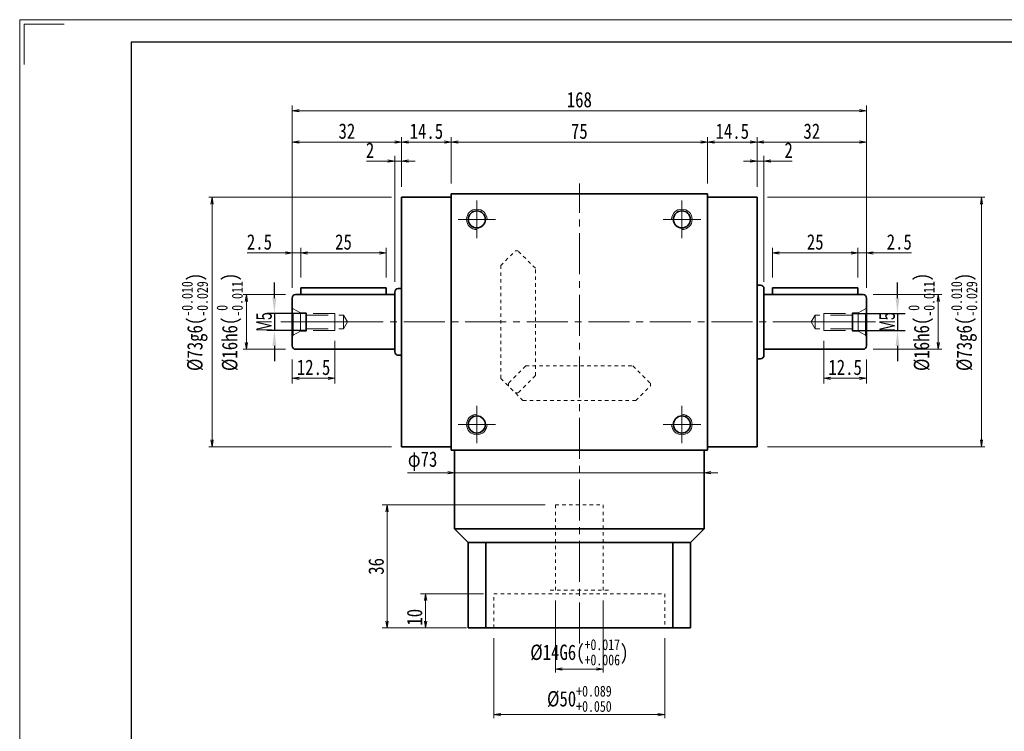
# Model space of a CAD drawing. Header units: millimetres. Extents: x -3 to 564, y 0 to 388.
# Tile 2 of 4: x 0 to 288, y 180 to 388. Entities that reach past the tile are written whole.
import ezdxf

# ---------------------------------------------------------------- set-up
doc = ezdxf.new("R2010")
doc.units = ezdxf.units.MM
for name, pattern in [('HIDDEN', [9.525, 6.35, -3.175]), ('点画线', [18, 12, -2, 2, -2]), ('虚线', [2, 1, -1])]:
    doc.linetypes.add(name, pattern=pattern)
for name, color, linetype, lineweight in [('中心线层', 1, '点画线', 18), ('图框_外框线', 7, 'Continuous', 18), ('尺寸线层', 3, 'Continuous', 18), ('粗实线层', 7, 'Continuous', 35), ('虚线层_1', 6, '虚线', 18)]:
    doc.layers.add(name, color=color, linetype=linetype, lineweight=lineweight)
doc.styles.add('宋体', font='txt', dxfattribs={"width": 0.8})
doc.styles.add('标准', font='txt', dxfattribs={"width": 0.667})
doc.dimstyles.new('a4-1-1.5', dxfattribs={"dimtxt": 4.5, "dimasz": 4.5, "dimexe": 2.25, "dimexo": 0, "dimgap": 0.75, "dimtad": 1, "dimdec": 3, "dimdsep": 46, "dimtxsty": '标准', "dimblk": '_CAXARROW', "dimcen": 0, "dimdle": 6, "dimazin": 2, "dimtfac": 0.707107, "dimtdec": 3, "dimtix": 1, "dimtmove": 2, "dimatfit": 3, "dimfxl": 0, "dimfrac": 2, "dimtolj": 1, "dimtzin": 0, "dimarcsym": 0})
doc.dimstyles.new('A水平标注$0', dxfattribs={"dimtxt": 3.5, "dimasz": 2, "dimexe": 1.5, "dimexo": 3, "dimgap": 1.1, "dimtad": 1, "dimtoh": 1, "dimdec": 4, "dimdsep": 46, "dimtxsty": '宋体', "dimblk": 'OPEN', "dimcen": 3, "dimclrd": 3, "dimclre": 3, "dimclrt": 6, "dimadec": 0, "dimazin": 0, "dimtm": 1e-09, "dimtfac": 1, "dimtdec": 4, "dimtix": 1, "dimtmove": 0, "dimatfit": 3, "dimldrblk": 'OPEN', "dimfxl": 0, "dimlwd": 13, "dimlwe": 13, "dimarcsym": 0})
doc.dimstyles.new('D直径标注φ25', dxfattribs={"dimtxt": 3.5, "dimasz": 2, "dimexe": 1, "dimexo": 3, "dimtad": 1, "dimtoh": 1, "dimdec": 1, "dimdsep": 46, "dimtxsty": '宋体', "dimblk": 'OPEN', "dimcen": 3, "dimclrd": 3, "dimclre": 3, "dimclrt": 130, "dimadec": 0, "dimazin": 0, "dimtm": 1e-09, "dimtfac": 1, "dimtdec": 1, "dimtmove": 0, "dimatfit": 0, "dimldrblk": 'OPEN', "dimfxl": 0, "dimlwd": 13, "dimlwe": 13, "dimarcsym": 0})

# ---------------------------------------------------------------- blocks, each defined once
blk = doc.blocks.new('_Open')
at = {"color": 0, "linetype": 'ByBlock', "lineweight": -2}
for p, q in [((-1, 0.17), (0, 0)), ((-1, -0.17), (0, 0)), ((0, 0), (-1, 0))]:
    blk.add_line(p, q, dxfattribs=at)
blk = doc.blocks.new('*D8')
at = {"layer": 'Defpoints', "color": 0}
for p in [(201.23, 352.05), (126.23, 336.96), (201.23, 336.96)]:
    blk.add_point(p, dxfattribs=at)
at = {"layer": '尺寸线层', "color": 3, "lineweight": 13}
for p, q in [((126.23, 339.96), (126.23, 353.55)), ((128.23, 352.05), (199.23, 352.05)), ((201.23, 339.96), (201.23, 353.55))]:
    blk.add_line(p, q, dxfattribs=at)
at = {"layer": '尺寸线层', "color": 3, "lineweight": 13, "xscale": 2, "yscale": 2, "zscale": 2, "rotation": 180}
blk.add_blockref('_Open', (126.23, 352.05), dxfattribs=at)
at = {"layer": '尺寸线层', "color": 3, "lineweight": 13, "xscale": 2, "yscale": 2, "zscale": 2}
blk.add_blockref('_Open', (201.23, 352.05), dxfattribs=at)
at = {"layer": '尺寸线层', "color": 6, "insert": (163.73, 355.23), "char_height": 4.5, "attachment_point": 5, "style": '宋体'}
blk.add_mtext('75', dxfattribs=at)
blk = doc.blocks.new('*D9')
at = {"layer": 'Defpoints', "color": 0}
for p in [(111.73, 352.05), (111.73, 335.96), (126.23, 336.96)]:
    blk.add_point(p, dxfattribs=at)
at = {"layer": '尺寸线层', "color": 3, "lineweight": 13}
for p, q in [((111.73, 338.96), (111.73, 353.55)), ((124.23, 352.05), (113.73, 352.05)), ((126.23, 339.96), (126.23, 353.55))]:
    blk.add_line(p, q, dxfattribs=at)
at = {"layer": '尺寸线层', "color": 3, "lineweight": 13, "xscale": 2, "yscale": 2, "zscale": 2, "rotation": 180}
blk.add_blockref('_Open', (111.73, 352.05), dxfattribs=at)
at = {"layer": '尺寸线层', "color": 3, "lineweight": 13, "xscale": 2, "yscale": 2, "zscale": 2}
blk.add_blockref('_Open', (126.23, 352.05), dxfattribs=at)
at = {"layer": '尺寸线层', "color": 6, "insert": (118.98, 355.24), "char_height": 4.5, "attachment_point": 5, "style": '宋体'}
blk.add_mtext('14.5', dxfattribs=at)
blk = doc.blocks.new('*D10')
at = {"layer": 'Defpoints', "color": 0}
for p in [(109.73, 346.52), (111.73, 335.96), (109.73, 308.21)]:
    blk.add_point(p, dxfattribs=at)
at = {"layer": '尺寸线层', "color": 3, "lineweight": 13}
for p, q in [((101.5, 346.52), (104.5, 346.52)), ((104.5, 346.52), (107.73, 346.52)), ((109.73, 311.21), (109.73, 348.02)), ((111.73, 346.52), (109.73, 346.52)), ((111.73, 338.96), (111.73, 348.02)), ((113.73, 346.52), (115.73, 346.52))]:
    blk.add_line(p, q, dxfattribs=at)
at = {"layer": '尺寸线层', "color": 3, "lineweight": 13, "xscale": 2, "yscale": 2, "zscale": 2}
blk.add_blockref('_Open', (109.73, 346.52), dxfattribs=at)
at = {"layer": '尺寸线层', "color": 3, "lineweight": 13, "xscale": 2, "yscale": 2, "zscale": 2, "rotation": 180}
blk.add_blockref('_Open', (111.73, 346.52), dxfattribs=at)
at = {"layer": '尺寸线层', "color": 6, "insert": (102.5, 349.7), "char_height": 4.5, "attachment_point": 5, "style": '宋体'}
blk.add_mtext('2', dxfattribs=at)
blk = doc.blocks.new('*D11')
at = {"layer": 'Defpoints', "color": 0}
for p in [(217.73, 346.52), (215.73, 335.96), (217.73, 308.21)]:
    blk.add_point(p, dxfattribs=at)
at = {"layer": '尺寸线层', "color": 3, "lineweight": 13}
for p, q in [((213.73, 346.52), (211.73, 346.52)), ((215.73, 338.96), (215.73, 348.02)), ((215.73, 346.52), (217.73, 346.52)), ((217.73, 311.21), (217.73, 348.02)), ((222.96, 346.52), (219.73, 346.52)), ((225.96, 346.52), (222.96, 346.52))]:
    blk.add_line(p, q, dxfattribs=at)
at = {"layer": '尺寸线层', "color": 3, "lineweight": 13, "xscale": 2, "yscale": 2, "zscale": 2}
blk.add_blockref('_Open', (215.73, 346.52), dxfattribs=at)
at = {"layer": '尺寸线层', "color": 3, "lineweight": 13, "xscale": 2, "yscale": 2, "zscale": 2, "rotation": 180}
blk.add_blockref('_Open', (217.73, 346.52), dxfattribs=at)
at = {"layer": '尺寸线层', "color": 6, "insert": (224.96, 349.7), "char_height": 4.5, "attachment_point": 5, "style": '宋体'}
blk.add_mtext('2', dxfattribs=at)
blk = doc.blocks.new('*D12')
at = {"layer": 'Defpoints', "color": 0}
for p in [(215.73, 352.05), (201.23, 336.96), (215.73, 335.96)]:
    blk.add_point(p, dxfattribs=at)
at = {"layer": '尺寸线层', "color": 3, "lineweight": 13}
for p, q in [((201.23, 339.96), (201.23, 353.55)), ((203.23, 352.05), (213.73, 352.05)), ((215.73, 338.96), (215.73, 353.55))]:
    blk.add_line(p, q, dxfattribs=at)
at = {"layer": '尺寸线层', "color": 3, "lineweight": 13, "xscale": 2, "yscale": 2, "zscale": 2, "rotation": 180}
blk.add_blockref('_Open', (201.23, 352.05), dxfattribs=at)
at = {"layer": '尺寸线层', "color": 3, "lineweight": 13, "xscale": 2, "yscale": 2, "zscale": 2}
blk.add_blockref('_Open', (215.73, 352.05), dxfattribs=at)
at = {"layer": '尺寸线层', "color": 6, "insert": (208.48, 355.24), "char_height": 4.5, "attachment_point": 5, "style": '宋体'}
blk.add_mtext('14.5', dxfattribs=at)
blk = doc.blocks.new('*D23')
at = {"layer": 'Defpoints', "color": 0}
for p in [(79.73, 361.25), (79.73, 306.46), (247.73, 306.46)]:
    blk.add_point(p, dxfattribs=at)
at = {"layer": '尺寸线层', "color": 3, "lineweight": 13}
for p, q in [((79.73, 309.46), (79.73, 362.75)), ((245.73, 361.25), (81.73, 361.25)), ((247.73, 309.46), (247.73, 362.75))]:
    blk.add_line(p, q, dxfattribs=at)
at = {"layer": '尺寸线层', "color": 3, "lineweight": 13, "xscale": 2, "yscale": 2, "zscale": 2, "rotation": 180}
blk.add_blockref('_Open', (79.73, 361.25), dxfattribs=at)
at = {"layer": '尺寸线层', "color": 3, "lineweight": 13, "xscale": 2, "yscale": 2, "zscale": 2}
blk.add_blockref('_Open', (247.73, 361.25), dxfattribs=at)
at = {"layer": '尺寸线层', "color": 6, "insert": (163.73, 364.45), "char_height": 4.5, "attachment_point": 5, "style": '宋体'}
blk.add_mtext('168', dxfattribs=at)
blk = doc.blocks.new('*D24')
at = {"layer": 'Defpoints', "color": 0}
for p in [(79.73, 352.05), (111.73, 335.96), (79.73, 306.46)]:
    blk.add_point(p, dxfattribs=at)
at = {"layer": '尺寸线层', "color": 3, "lineweight": 13}
for p, q in [((79.73, 309.46), (79.73, 353.55)), ((109.73, 352.05), (81.73, 352.05)), ((111.73, 338.96), (111.73, 353.55))]:
    blk.add_line(p, q, dxfattribs=at)
at = {"layer": '尺寸线层', "color": 3, "lineweight": 13, "xscale": 2, "yscale": 2, "zscale": 2, "rotation": 180}
blk.add_blockref('_Open', (79.73, 352.05), dxfattribs=at)
at = {"layer": '尺寸线层', "color": 3, "lineweight": 13, "xscale": 2, "yscale": 2, "zscale": 2}
blk.add_blockref('_Open', (111.73, 352.05), dxfattribs=at)
at = {"layer": '尺寸线层', "color": 6, "insert": (95.73, 355.25), "char_height": 4.5, "attachment_point": 5, "style": '宋体'}
blk.add_mtext('32', dxfattribs=at)
blk = doc.blocks.new('*D25')
at = {"layer": 'Defpoints', "color": 0}
for p in [(247.73, 352.05), (215.73, 335.96), (247.73, 306.46)]:
    blk.add_point(p, dxfattribs=at)
at = {"layer": '尺寸线层', "color": 3, "lineweight": 13}
for p, q in [((215.73, 338.96), (215.73, 353.55)), ((217.73, 352.05), (245.73, 352.05)), ((247.73, 309.46), (247.73, 353.55))]:
    blk.add_line(p, q, dxfattribs=at)
at = {"layer": '尺寸线层', "color": 3, "lineweight": 13, "xscale": 2, "yscale": 2, "zscale": 2, "rotation": 180}
blk.add_blockref('_Open', (215.73, 352.05), dxfattribs=at)
at = {"layer": '尺寸线层', "color": 3, "lineweight": 13, "xscale": 2, "yscale": 2, "zscale": 2}
blk.add_blockref('_Open', (247.73, 352.05), dxfattribs=at)
at = {"layer": '尺寸线层', "color": 6, "insert": (231.73, 355.25), "char_height": 4.5, "attachment_point": 5, "style": '宋体'}
blk.add_mtext('32', dxfattribs=at)
blk = doc.blocks.new('23343f_3')
at = {"layer": '中心线层', "linetype": '点画线', "lineweight": 18}
blk.add_line((17.47, 0), (-1.33, 0), dxfattribs=at)
at = {"layer": '粗实线层', "color": 6, "linetype": 'HIDDEN', "lineweight": 18}
for p, q in [((0, -4.4), (0, 4.4)), ((0, 4.4), (0.32, 3.85)), ((2.4, 2.65), (0.32, 3.85)), ((0.32, -3.85), (0.32, 3.85)), ((4, 2.65), (2.4, 2.65)), ((2.4, -2.65), (2.4, 2.65)), ((4.15, 2.5), (4, 2.65)), ((4, -2.65), (4, 2.65)), ((12.5, 2.5), (4.15, 2.5)), ((4.15, -2.5), (4.15, 2.5)), ((4.15, 2), (15, 2)), ((12.5, -2.5), (12.5, 2.5)), ((15, 2), (16.15, 0)), ((15, 2), (15, -2)), ((2.4, -2.65), (0.32, -3.85)), ((4, -2.65), (2.4, -2.65)), ((4.15, -2.5), (4, -2.65)), ((4.15, -2), (15, -2)), ((12.5, -2.5), (4.15, -2.5)), ((15, -2), (16.15, 0)), ((0, -4.4), (0.32, -3.85))]:
    blk.add_line(p, q, dxfattribs=at)
blk = doc.blocks.new('_CAXARROW')
blk.add_hatch(color=0).paths.add_polyline_path([(0, 0), (-1, 0.125), (-1, -0.125)], flags=0)
blk = doc.blocks.new('*D26')
at = {"layer": 'Defpoints', "color": 0}
for p in [(243.58, 301.96), (243.58, 296.96), (256.8, 296.96)]:
    blk.add_point(p, dxfattribs=at)
at = {"layer": '尺寸线层', "color": 0, "lineweight": -2}
for p, q in [((256.8, 306.46), (256.8, 310.96)), ((243.58, 301.96), (259.05, 301.96)), ((256.8, 301.96), (256.8, 296.96)), ((243.58, 296.96), (259.05, 296.96)), ((256.8, 292.46), (256.8, 287.96))]:
    blk.add_line(p, q, dxfattribs=at)
at = {"layer": '尺寸线层', "color": 0, "lineweight": -2, "xscale": 4.5, "yscale": 4.5, "zscale": 4.5}
for p, rotation in [((256.8, 301.96), 270), ((256.8, 296.96), 90)]:
    blk.add_blockref('_CAXARROW', p, dxfattribs=dict(at, rotation=rotation))
at = {"layer": '尺寸线层', "color": 0, "insert": (253.82, 299.46), "char_height": 4.5, "attachment_point": 5, "rotation": 90, "style": '标准'}
blk.add_mtext('\\A1;M5', dxfattribs=at)
blk = doc.blocks.new('*D27')
at = {"layer": 'Defpoints', "color": 0}
for p in [(247.73, 319.65), (245.23, 309.46), (247.73, 306.46)]:
    blk.add_point(p, dxfattribs=at)
at = {"layer": '尺寸线层', "color": 3, "lineweight": 13}
for p, q in [((245.23, 312.46), (245.23, 321.15)), ((247.73, 309.46), (247.73, 321.15)), ((243.23, 319.65), (241.23, 319.65)), ((245.23, 319.65), (247.73, 319.65)), ((252.75, 319.65), (249.73, 319.65)), ((260.89, 319.65), (252.75, 319.65))]:
    blk.add_line(p, q, dxfattribs=at)
at = {"layer": '尺寸线层', "color": 3, "lineweight": 13, "xscale": 2, "yscale": 2, "zscale": 2}
blk.add_blockref('_Open', (245.23, 319.65), dxfattribs=at)
at = {"layer": '尺寸线层', "color": 3, "lineweight": 13, "xscale": 2, "yscale": 2, "zscale": 2, "rotation": 180}
blk.add_blockref('_Open', (247.73, 319.65), dxfattribs=at)
at = {"layer": '尺寸线层', "color": 6, "insert": (257.32, 322.83), "char_height": 4.5, "attachment_point": 5, "style": '宋体'}
blk.add_mtext('2.5', dxfattribs=at)
blk = doc.blocks.new('*D28')
at = {"layer": 'Defpoints', "color": 0}
for p in [(220.23, 319.65), (220.23, 309.46), (245.23, 309.46)]:
    blk.add_point(p, dxfattribs=at)
at = {"layer": '尺寸线层', "color": 3, "lineweight": 13}
for p, q in [((220.23, 312.46), (220.23, 321.15)), ((245.23, 312.46), (245.23, 321.15)), ((243.23, 319.65), (222.23, 319.65))]:
    blk.add_line(p, q, dxfattribs=at)
at = {"layer": '尺寸线层', "color": 3, "lineweight": 13, "xscale": 2, "yscale": 2, "zscale": 2, "rotation": 180}
blk.add_blockref('_Open', (220.23, 319.65), dxfattribs=at)
at = {"layer": '尺寸线层', "color": 3, "lineweight": 13, "xscale": 2, "yscale": 2, "zscale": 2}
blk.add_blockref('_Open', (245.23, 319.65), dxfattribs=at)
at = {"layer": '尺寸线层', "color": 6, "insert": (232.73, 322.83), "char_height": 4.5, "attachment_point": 5, "style": '宋体'}
blk.add_mtext('25', dxfattribs=at)
blk = doc.blocks.new('*D29')
at = {"layer": 'Defpoints', "color": 0}
for p in [(235.23, 296.96), (247.73, 291.46), (235.23, 282.97)]:
    blk.add_point(p, dxfattribs=at)
at = {"layer": '尺寸线层', "color": 3, "lineweight": 13}
for p, q in [((235.23, 293.96), (235.23, 281.47)), ((247.73, 288.46), (247.73, 281.47)), ((245.73, 282.97), (237.23, 282.97))]:
    blk.add_line(p, q, dxfattribs=at)
at = {"layer": '尺寸线层', "color": 3, "lineweight": 13, "xscale": 2, "yscale": 2, "zscale": 2, "rotation": 180}
blk.add_blockref('_Open', (235.23, 282.97), dxfattribs=at)
at = {"layer": '尺寸线层', "color": 3, "lineweight": 13, "xscale": 2, "yscale": 2, "zscale": 2}
blk.add_blockref('_Open', (247.73, 282.97), dxfattribs=at)
at = {"layer": '尺寸线层', "color": 6, "insert": (241.48, 286.16), "char_height": 4.5, "attachment_point": 5, "style": '宋体'}
blk.add_mtext('12.5', dxfattribs=at)
blk = doc.blocks.new('*D30')
at = {"layer": 'Defpoints', "color": 0}
for p in [(246.73, 307.46), (246.73, 291.46), (268.74, 291.46)]:
    blk.add_point(p, dxfattribs=at)
at = {"layer": '尺寸线层', "color": 3, "lineweight": 13}
for p, q in [((249.73, 307.46), (269.74, 307.46)), ((268.74, 305.46), (268.74, 293.46)), ((249.73, 291.46), (269.74, 291.46))]:
    blk.add_line(p, q, dxfattribs=at)
at = {"layer": '尺寸线层', "color": 3, "lineweight": 13, "xscale": 2, "yscale": 2, "zscale": 2}
for p, rotation in [((268.74, 307.46), 90), ((268.74, 291.46), 270)]:
    blk.add_blockref('_Open', p, dxfattribs=dict(at, rotation=rotation))
at = {"layer": '尺寸线层', "color": 130, "insert": (263.82, 299.46), "char_height": 4.5, "attachment_point": 5, "rotation": 90, "style": '宋体'}
blk.add_mtext('{\\A1;\\A1;%%C16h6({\\H0.707107x;\\S 0^ -0.011;})}', dxfattribs=at)
blk = doc.blocks.new('*D31')
at = {"layer": 'Defpoints', "color": 0}
for p in [(215.73, 335.96), (215.73, 262.96), (281.38, 262.96)]:
    blk.add_point(p, dxfattribs=at)
at = {"layer": '尺寸线层', "color": 3, "lineweight": 13}
for p, q in [((218.73, 335.96), (282.38, 335.96)), ((281.38, 333.96), (281.38, 264.96)), ((218.73, 262.96), (282.38, 262.96))]:
    blk.add_line(p, q, dxfattribs=at)
at = {"layer": '尺寸线层', "color": 3, "lineweight": 13, "xscale": 2, "yscale": 2, "zscale": 2}
for p, rotation in [((281.38, 335.96), 90), ((281.38, 262.96), 270)]:
    blk.add_blockref('_Open', p, dxfattribs=dict(at, rotation=rotation))
at = {"layer": '尺寸线层', "color": 130, "insert": (276.31, 299.46), "char_height": 4.5, "attachment_point": 5, "rotation": 90, "style": '宋体'}
blk.add_mtext('{\\A1;\\A1;%%C73g6({\\H0.707107x;\\S-0.010^ -0.029;})}', dxfattribs=at)
blk = doc.blocks.new('*D32')
at = {"layer": 'Defpoints', "color": 0}
for p in [(80.73, 307.46), (66.34, 291.46), (80.73, 291.46)]:
    blk.add_point(p, dxfattribs=at)
at = {"layer": '尺寸线层', "color": 3, "lineweight": 13}
for p, q in [((77.73, 307.46), (65.34, 307.46)), ((66.34, 305.46), (66.34, 293.46)), ((77.73, 291.46), (65.34, 291.46))]:
    blk.add_line(p, q, dxfattribs=at)
at = {"layer": '尺寸线层', "color": 3, "lineweight": 13, "xscale": 2, "yscale": 2, "zscale": 2}
for p, rotation in [((66.34, 307.46), 90), ((66.34, 291.46), 270)]:
    blk.add_blockref('_Open', p, dxfattribs=dict(at, rotation=rotation))
at = {"layer": '尺寸线层', "color": 130, "insert": (61.42, 299.46), "char_height": 4.5, "attachment_point": 5, "rotation": 90, "style": '宋体'}
blk.add_mtext('{\\A1;\\A1;%%C16h6({\\H0.707107x;\\S 0^ -0.011;})}', dxfattribs=at)
blk = doc.blocks.new('*D33')
at = {"layer": 'Defpoints', "color": 0}
for p in [(83.88, 301.96), (74.51, 296.96), (83.88, 296.96)]:
    blk.add_point(p, dxfattribs=at)
at = {"layer": '尺寸线层', "color": 0, "lineweight": -2}
for p, q in [((74.51, 306.46), (74.51, 310.96)), ((83.88, 301.96), (72.26, 301.96)), ((74.51, 301.96), (74.51, 296.96)), ((83.88, 296.96), (72.26, 296.96)), ((74.51, 292.46), (74.51, 287.96))]:
    blk.add_line(p, q, dxfattribs=at)
at = {"layer": '尺寸线层', "color": 0, "lineweight": -2, "xscale": 4.5, "yscale": 4.5, "zscale": 4.5}
for p, rotation in [((74.51, 301.96), 270), ((74.51, 296.96), 90)]:
    blk.add_blockref('_CAXARROW', p, dxfattribs=dict(at, rotation=rotation))
at = {"layer": '尺寸线层', "color": 0, "insert": (71.53, 299.46), "char_height": 4.5, "attachment_point": 5, "rotation": 90, "style": '标准'}
blk.add_mtext('\\A1;M5', dxfattribs=at)
blk = doc.blocks.new('*D34')
at = {"layer": 'Defpoints', "color": 0}
for p in [(92.23, 296.96), (79.73, 291.46), (92.23, 282.97)]:
    blk.add_point(p, dxfattribs=at)
at = {"layer": '尺寸线层', "color": 3, "lineweight": 13}
for p, q in [((92.23, 293.96), (92.23, 281.47)), ((79.73, 288.46), (79.73, 281.47)), ((81.73, 282.97), (90.23, 282.97))]:
    blk.add_line(p, q, dxfattribs=at)
at = {"layer": '尺寸线层', "color": 3, "lineweight": 13, "xscale": 2, "yscale": 2, "zscale": 2, "rotation": 180}
blk.add_blockref('_Open', (79.73, 282.97), dxfattribs=at)
at = {"layer": '尺寸线层', "color": 3, "lineweight": 13, "xscale": 2, "yscale": 2, "zscale": 2}
blk.add_blockref('_Open', (92.23, 282.97), dxfattribs=at)
at = {"layer": '尺寸线层', "color": 6, "insert": (85.98, 286.16), "char_height": 4.5, "attachment_point": 5, "style": '宋体'}
blk.add_mtext('12.5', dxfattribs=at)
blk = doc.blocks.new('*D35')
at = {"layer": 'Defpoints', "color": 0}
for p in [(79.73, 319.65), (82.23, 309.46), (79.73, 306.46)]:
    blk.add_point(p, dxfattribs=at)
at = {"layer": '尺寸线层', "color": 3, "lineweight": 13}
for p, q in [((79.73, 309.46), (79.73, 321.15)), ((82.23, 312.46), (82.23, 321.15)), ((66.57, 319.65), (74.71, 319.65)), ((74.71, 319.65), (77.73, 319.65)), ((82.23, 319.65), (79.73, 319.65)), ((84.23, 319.65), (86.23, 319.65))]:
    blk.add_line(p, q, dxfattribs=at)
at = {"layer": '尺寸线层', "color": 3, "lineweight": 13, "xscale": 2, "yscale": 2, "zscale": 2}
blk.add_blockref('_Open', (79.73, 319.65), dxfattribs=at)
at = {"layer": '尺寸线层', "color": 3, "lineweight": 13, "xscale": 2, "yscale": 2, "zscale": 2, "rotation": 180}
blk.add_blockref('_Open', (82.23, 319.65), dxfattribs=at)
at = {"layer": '尺寸线层', "color": 6, "insert": (70.14, 322.83), "char_height": 4.5, "attachment_point": 5, "style": '宋体'}
blk.add_mtext('2.5', dxfattribs=at)
blk = doc.blocks.new('*D36')
at = {"layer": 'Defpoints', "color": 0}
for p in [(107.23, 319.65), (82.23, 309.46), (107.23, 309.46)]:
    blk.add_point(p, dxfattribs=at)
at = {"layer": '尺寸线层', "color": 3, "lineweight": 13}
for p, q in [((82.23, 312.46), (82.23, 321.15)), ((107.23, 312.46), (107.23, 321.15)), ((84.23, 319.65), (105.23, 319.65))]:
    blk.add_line(p, q, dxfattribs=at)
at = {"layer": '尺寸线层', "color": 3, "lineweight": 13, "xscale": 2, "yscale": 2, "zscale": 2, "rotation": 180}
blk.add_blockref('_Open', (82.23, 319.65), dxfattribs=at)
at = {"layer": '尺寸线层', "color": 3, "lineweight": 13, "xscale": 2, "yscale": 2, "zscale": 2}
blk.add_blockref('_Open', (107.23, 319.65), dxfattribs=at)
at = {"layer": '尺寸线层', "color": 6, "insert": (94.73, 322.83), "char_height": 4.5, "attachment_point": 5, "style": '宋体'}
blk.add_mtext('25', dxfattribs=at)
blk = doc.blocks.new('*D37')
at = {"layer": 'Defpoints', "color": 0}
for p in [(111.73, 335.96), (56.3, 262.96), (111.73, 262.96)]:
    blk.add_point(p, dxfattribs=at)
at = {"layer": '尺寸线层', "color": 3, "lineweight": 13}
for p, q in [((108.73, 335.96), (55.3, 335.96)), ((56.3, 333.96), (56.3, 264.96)), ((108.73, 262.96), (55.3, 262.96))]:
    blk.add_line(p, q, dxfattribs=at)
at = {"layer": '尺寸线层', "color": 3, "lineweight": 13, "xscale": 2, "yscale": 2, "zscale": 2}
for p, rotation in [((56.3, 335.96), 89.99999999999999), ((56.3, 262.96), 270)]:
    blk.add_blockref('_Open', p, dxfattribs=dict(at, rotation=rotation))
at = {"layer": '尺寸线层', "color": 130, "insert": (51.23, 299.46), "char_height": 4.5, "attachment_point": 5, "rotation": 90, "style": '宋体'}
blk.add_mtext('{\\A1;\\A1;%%C73g6({\\H0.707107x;\\S-0.010^ -0.029;})}', dxfattribs=at)
blk = doc.blocks.new('*D38')
at = {"layer": 'Defpoints', "color": 0}
for p in [(156.73, 220.96), (170.73, 220.96), (170.73, 197.92)]:
    blk.add_point(p, dxfattribs=at)
at = {"layer": '尺寸线层', "color": 3, "lineweight": 13}
for p, q in [((156.73, 217.96), (156.73, 196.92)), ((170.73, 217.96), (170.73, 196.92)), ((158.73, 197.92), (168.73, 197.92))]:
    blk.add_line(p, q, dxfattribs=at)
at = {"layer": '尺寸线层', "color": 3, "lineweight": 13, "xscale": 2, "yscale": 2, "zscale": 2, "rotation": 180}
blk.add_blockref('_Open', (156.73, 197.92), dxfattribs=at)
at = {"layer": '尺寸线层', "color": 3, "lineweight": 13, "xscale": 2, "yscale": 2, "zscale": 2}
blk.add_blockref('_Open', (170.73, 197.92), dxfattribs=at)
at = {"layer": '尺寸线层', "color": 130, "insert": (163.73, 202.84), "char_height": 4.5, "attachment_point": 5, "style": '宋体'}
blk.add_mtext('{\\A1;\\A1;%%C14G6({\\H0.707107x;\\S+0.017^ +0.006;})}', dxfattribs=at)
blk = doc.blocks.new('*D39')
at = {"layer": 'Defpoints', "color": 0}
for p in [(138.73, 209.96), (188.73, 209.96), (188.73, 184.6)]:
    blk.add_point(p, dxfattribs=at)
at = {"layer": '尺寸线层', "color": 3, "lineweight": 13}
for p, q in [((138.73, 206.96), (138.73, 183.6)), ((188.73, 206.96), (188.73, 183.6)), ((140.73, 184.6), (186.73, 184.6))]:
    blk.add_line(p, q, dxfattribs=at)
at = {"layer": '尺寸线层', "color": 3, "lineweight": 13, "xscale": 2, "yscale": 2, "zscale": 2, "rotation": 180}
blk.add_blockref('_Open', (138.73, 184.6), dxfattribs=at)
at = {"layer": '尺寸线层', "color": 3, "lineweight": 13, "xscale": 2, "yscale": 2, "zscale": 2}
blk.add_blockref('_Open', (188.73, 184.6), dxfattribs=at)
at = {"layer": '尺寸线层', "color": 130, "insert": (163.73, 189.24), "char_height": 4.5, "attachment_point": 5, "style": '宋体'}
blk.add_mtext('{\\A1;\\A1;%%C50{\\H0.707107x;\\S+0.089^ +0.050;}}', dxfattribs=at)
blk = doc.blocks.new('*D40')
at = {"layer": 'Defpoints', "color": 0}
for p in [(118.74, 219.96), (138.73, 219.96), (133.73, 209.96)]:
    blk.add_point(p, dxfattribs=at)
at = {"layer": '尺寸线层', "color": 3, "lineweight": 13}
for p, q in [((135.73, 219.96), (117.24, 219.96)), ((118.74, 211.96), (118.74, 217.96)), ((130.73, 209.96), (117.24, 209.96))]:
    blk.add_line(p, q, dxfattribs=at)
at = {"layer": '尺寸线层', "color": 3, "lineweight": 13, "xscale": 2, "yscale": 2, "zscale": 2}
for p, rotation in [((118.74, 219.96), 90), ((118.74, 209.96), 270)]:
    blk.add_blockref('_Open', p, dxfattribs=dict(at, rotation=rotation))
at = {"layer": '尺寸线层', "color": 6, "insert": (115.54, 213.08), "char_height": 4.5, "attachment_point": 5, "rotation": 90, "style": '宋体'}
blk.add_mtext('10', dxfattribs=at)
blk = doc.blocks.new('*D41')
at = {"layer": 'Defpoints', "color": 0}
for p in [(107.5, 245.96), (156.73, 245.96), (131.23, 209.96)]:
    blk.add_point(p, dxfattribs=at)
at = {"layer": '尺寸线层', "color": 3, "lineweight": 13}
for p, q in [((153.73, 245.96), (106, 245.96)), ((107.5, 211.96), (107.5, 243.96)), ((128.23, 209.96), (106, 209.96))]:
    blk.add_line(p, q, dxfattribs=at)
at = {"layer": '尺寸线层', "color": 3, "lineweight": 13, "xscale": 2, "yscale": 2, "zscale": 2}
for p, rotation in [((107.5, 245.96), 90), ((107.5, 209.96), 270)]:
    blk.add_blockref('_Open', p, dxfattribs=dict(at, rotation=rotation))
at = {"layer": '尺寸线层', "color": 6, "insert": (104.3, 227.96), "char_height": 4.5, "attachment_point": 5, "rotation": 90, "style": '宋体'}
blk.add_mtext('36', dxfattribs=at)
blk = doc.blocks.new('*D45')
at = {"layer": 'Defpoints', "color": 0}
for p in [(200.23, 255.37), (127.23, 253), (200.23, 250.13)]:
    blk.add_point(p, dxfattribs=at)
at = {"layer": '尺寸线层', "color": 3, "lineweight": 13}
for p, q in [((113.5, 255.37), (123.23, 255.37)), ((123.23, 255.37), (125.23, 255.37)), ((127.23, 256), (127.23, 256.37)), ((127.23, 255.37), (200.23, 255.37)), ((200.23, 253.13), (200.23, 256.37)), ((202.23, 255.37), (204.23, 255.37))]:
    blk.add_line(p, q, dxfattribs=at)
at = {"layer": '尺寸线层', "color": 3, "lineweight": 13, "xscale": 2, "yscale": 2, "zscale": 2}
blk.add_blockref('_Open', (127.23, 255.37), dxfattribs=at)
at = {"layer": '尺寸线层', "color": 3, "lineweight": 13, "xscale": 2, "yscale": 2, "zscale": 2, "rotation": 180}
blk.add_blockref('_Open', (200.23, 255.37), dxfattribs=at)
at = {"layer": '尺寸线层', "color": 130, "insert": (117.87, 258.72), "char_height": 4.5, "attachment_point": 5, "style": '宋体'}
blk.add_mtext('φ73', dxfattribs=at)

msp = doc.modelspace()

# ---------------------------------------------------------------- linework, layer by layer
at = {"layer": '中心线层'}
for p, q in [((163.73043, 205.39327), (163.73043, 339.95726)), ((133.73043, 323.95726), (133.73043, 334.95726)), ((193.73043, 334.95726), (193.73043, 323.95726)), ((128.23043, 329.45726), (139.23043, 329.45726)), ((188.23043, 329.45726), (199.23043, 329.45726)), ((76.36481, 299.45726), (251.09606, 299.45726)), ((133.73043, 263.95726), (133.73043, 274.95726)), ((193.73043, 274.95726), (193.73043, 263.95726)), ((139.23043, 269.45726), (128.23043, 269.45726)), ((199.23043, 269.45726), (188.23043, 269.45726))]:
    msp.add_line(p, q, dxfattribs=at)
at = {"layer": '图框_外框线', "color": 3}
msp.add_lwpolyline([(0, 0), (548.50512, 0), (548.50512, 387.87148), (0, 387.87148)], close=True, dxfattribs=at)
msp.add_lwpolyline([(1.30596, 374.81183), (1.30596, 386.56551), (13.05965, 386.56551)], dxfattribs=at)
at = {"layer": '图框_外框线', "color": 3, "lineweight": 25}
msp.add_lwpolyline([(32.64911, 6.52982), (541.9753, 6.52982), (541.9753, 381.34166), (32.64911, 381.34166)], close=True, dxfattribs=at)
at = {"layer": '粗实线层'}
for p, q in [((126.23043, 335.95726), (111.73043, 335.95726)), ((111.73043, 335.95726), (111.73043, 262.95726)), ((126.23043, 336.95726), (201.23043, 336.95726)), ((126.23043, 336.05726), (126.23043, 336.95726)), ((126.23043, 336.95726), (126.23043, 261.95726)), ((201.23043, 336.95726), (201.23043, 261.95726)), ((201.23043, 335.95726), (215.73043, 335.95726)), ((215.73043, 335.95726), (215.73043, 262.95726)), ((82.23043, 307.45726), (82.23043, 309.45726)), ((82.23043, 309.45726), (107.23043, 309.45726)), ((107.23043, 309.45726), (107.23043, 307.45726)), ((110.73043, 309.20726), (111.73043, 309.20726)), ((215.73043, 310.20726), (216.73043, 310.20726)), ((217.73043, 309.20726), (217.73043, 289.70726)), ((245.23043, 309.45726), (220.23043, 309.45726)), ((220.23043, 309.45726), (220.23043, 307.45726)), ((245.23043, 307.45726), (245.23043, 309.45726)), ((79.73043, 306.45726), (79.73043, 292.45726)), ((80.73043, 307.45726), (109.73043, 307.45726)), ((109.73043, 308.20726), (109.73043, 290.70726)), ((246.73043, 307.45726), (217.73043, 307.45726)), ((247.73043, 306.45726), (247.73043, 292.45726)), ((80.73043, 291.45726), (109.73043, 291.45726)), ((246.73043, 291.45726), (217.73043, 291.45726)), ((110.73043, 289.70726), (111.73043, 289.70726)), ((215.73043, 288.70726), (216.73043, 288.70726)), ((126.23043, 262.95726), (111.73043, 262.95726)), ((201.23043, 262.95726), (215.73043, 262.95726)), ((126.23043, 261.95726), (201.23043, 261.95726)), ((127.23043, 238.95726), (127.23043, 261.95726)), ((200.23043, 238.95726), (200.23043, 261.95726)), ((127.23043, 238.95726), (200.23043, 238.95726)), ((131.23043, 234.95726), (127.23043, 238.95726)), ((196.23043, 234.95726), (200.23043, 238.95726)), ((131.23043, 234.95726), (131.23043, 209.95726)), ((196.23043, 234.95726), (131.23043, 234.95726)), ((136.34431, 209.95726), (136.34431, 234.95726)), ((191.11656, 209.95726), (191.11656, 234.95726)), ((196.23043, 209.95726), (196.23043, 234.95726)), ((131.23043, 209.95726), (196.23043, 209.95726))]:
    msp.add_line(p, q, dxfattribs=at)
for centre in [(133.73043, 329.45726), (193.73043, 329.45726), (133.73043, 269.45726), (193.73043, 269.45726)]:
    msp.add_circle(centre, 2.5, dxfattribs=at)
at = {"layer": '粗实线层', "lineweight": 18}
for centre, start, end in [((133.73043, 329.45726), 0, 270), ((193.73043, 329.45726), 270, 180), ((133.73043, 269.45726), 90, 360), ((193.73043, 269.45726), 180, 90)]:
    msp.add_arc(centre, 3, start, end, dxfattribs=at)
at = {"layer": '粗实线层'}
for centre, start, end in [((110.73043, 308.20726), 90, 180), ((216.73043, 309.20726), 0, 90), ((80.73043, 306.45726), 90, 180), ((246.73043, 306.45726), 0, 90), ((80.73043, 292.45726), 180, 270), ((246.73043, 292.45726), 270, 0), ((110.73043, 290.70726), 180, 270), ((216.73043, 289.70726), 270, 360)]:
    msp.add_arc(centre, 1, start, end, dxfattribs=at)
at = {"layer": '虚线层_1', "linetype": '虚线', "lineweight": 18}
for p, q in [((140.73043, 315.95726), (145.00043, 320.22726)), ((145.00043, 320.22726), (145.78886, 320.22726)), ((150.87043, 315.14569), (145.78886, 320.22726)), ((140.73043, 282.95726), (140.73043, 315.95726)), ((150.87043, 283.76884), (150.87043, 315.14569)), ((148.04201, 286.59726), (142.96043, 281.51569)), ((148.04201, 286.59726), (179.41886, 286.59726)), ((179.41886, 286.59726), (184.50043, 281.51569)), ((140.73043, 282.95726), (145.00043, 278.68726)), ((150.87043, 283.76884), (145.78886, 278.68726)), ((142.96043, 280.72726), (142.96043, 281.51569)), ((147.23043, 276.45726), (142.96043, 280.72726)), ((180.23043, 276.45726), (184.50043, 280.72726)), ((184.50043, 280.72726), (184.50043, 281.51569)), ((145.00043, 278.68726), (145.78886, 278.68726)), ((147.23043, 276.45726), (180.23043, 276.45726)), ((156.73043, 245.95726), (156.73043, 220.95726)), ((156.73043, 245.95726), (170.73043, 245.95726)), ((170.73043, 245.95726), (170.73043, 220.95726)), ((138.73043, 209.95726), (138.73043, 219.95726)), ((138.73043, 219.95726), (188.73043, 219.95726)), ((172.23043, 220.95726), (155.23043, 220.95726)), ((188.73043, 219.95726), (188.73043, 209.95726))]:
    msp.add_line(p, q, dxfattribs=at)

# ---------------------------------------------------------------- block references
at = {"layer": '粗实线层'}
msp.add_blockref('23343f_3', (79.73043, 299.45726), dxfattribs=at)
at = {"layer": '粗实线层', "xscale": -1}
msp.add_blockref('23343f_3', (247.73043, 299.45726), dxfattribs=at)

# ---------------------------------------------------------------- dimensions: what is measured, and where the dimension line sits
at = {"layer": '尺寸线层'}
for base, p1, p2, picture, middle in [((79.73043, 361.24925), (247.73043, 306.45726), (79.73043, 306.45726), '*D23', (163.73043, 364.44897)), ((111.73043, 352.0541), (126.23043, 336.95726), (111.73043, 335.95726), '*D9', (118.98043, 355.24125)), ((201.23043, 352.0541), (126.23043, 336.95726), (201.23043, 336.95726), '*D8', (163.73043, 355.22869)), ((215.73043, 352.0541), (201.23043, 336.95726), (215.73043, 335.95726), '*D12', (208.48043, 355.24125)), ((247.73043, 352.0541), (215.73043, 335.95726), (247.73043, 306.45726), '*D25', (231.73043, 355.25382)), ((107.23043, 319.65407), (82.23043, 309.45726), (107.23043, 309.45726), '*D36', (94.73043, 322.82865)), ((220.23043, 319.65407), (245.23043, 309.45726), (220.23043, 309.45726), '*D28', (232.73043, 322.82865)), ((92.23043, 282.97208), (79.73043, 291.45726), (92.23043, 296.95726), '*D34', (85.98043, 286.15923)), ((235.23043, 282.97208), (247.73043, 291.45726), (235.23043, 296.95726), '*D29', (241.48043, 286.15923))]:
    dim = msp.add_linear_dim(base=base, p1=p1, p2=p2, dimstyle='A水平标注$0', override={"dimtxt": 4.5, "dimgap": 1, "dimblk": 'Open', "dimtfill": 1, "dimtfillclr": 256}, dxfattribs=at)
    dim.commit()
    dim.dimension.update_dxf_attribs({"geometry": picture, "text_midpoint": middle})
for base, p1, p2, angle, dimstyle, override, picture, middle in [((79.73043, 352.0541), (111.73043, 335.95726), (79.73043, 306.45726), 0, 'A水平标注$0', {"dimtxt": 4.5, "dimgap": 1, "dimblk": 'Open', "dimtfill": 1, "dimtfillclr": 256}, '*D24', (95.73043, 355.25382)), ((74.50739, 296.95726), (83.88043, 301.95726), (83.88043, 296.95726), 270, 'a4-1-1.5', {"dimpost": 'M<>', "dimsah": 1, "dimtfill": 1, "dimtzin": 0}, '*D33', (71.5331, 299.45726)), ((256.79627, 296.95726), (243.58043, 301.95726), (243.58043, 296.95726), 270, 'a4-1-1.5', {"dimpost": 'M<>', "dimsah": 1, "dimtfill": 1, "dimtzin": 0}, '*D26', (253.82199, 299.45726)), ((107.49986, 245.95726), (131.23043, 209.95726), (156.73043, 245.95726), 90, 'A水平标注$0', {"dimtxt": 4.5, "dimgap": 1, "dimblk": 'Open', "dimtfill": 1, "dimtfillclr": 256}, '*D41', (104.30014, 227.95726))]:
    dim = msp.add_linear_dim(base=base, p1=p1, p2=p2, angle=angle, dimstyle=dimstyle, override=override, dxfattribs=at)
    dim.commit()
    dim.dimension.update_dxf_attribs({"geometry": picture, "text_midpoint": middle})
for base, p1, p2, dimstyle, override, picture, middle in [((109.73043, 346.52474), (111.73043, 335.95726), (109.73043, 308.20726), 'A水平标注$0', {"dimtxt": 4.5, "dimgap": 1, "dimblk": 'Open', "dimtfill": 1, "dimtfillclr": 256}, '*D10', (102.50041, 346.52474)), ((217.73043, 346.52474), (215.73043, 335.95726), (217.73043, 308.20726), 'A水平标注$0', {"dimtxt": 4.5, "dimgap": 1, "dimblk": 'Open', "dimtfill": 1, "dimtfillclr": 256}, '*D11', (224.96046, 346.52474)), ((79.73043, 319.65407), (82.23043, 309.45726), (79.73043, 306.45726), 'A水平标注$0', {"dimtxt": 4.5, "dimgap": 1, "dimblk": 'Open', "dimtfill": 1, "dimtfillclr": 256}, '*D35', (70.13945, 319.65407)), ((247.73043, 319.65407), (245.23043, 309.45726), (247.73043, 306.45726), 'A水平标注$0', {"dimtxt": 4.5, "dimgap": 1, "dimblk": 'Open', "dimtfill": 1, "dimtfillclr": 256}, '*D27', (257.32141, 319.65407)), ((200.23043, 255.36598), (127.23043, 253.00338), (200.23043, 250.13313), 'D直径标注φ25', {"dimtxt": 4.5, "dimgap": 1, "dimpost": 'φ<>', "dimblk": 'Open', "dimtfill": 1, "dimtfillclr": 256}, '*D45', (117.86619, 255.36598))]:
    dim = msp.add_linear_dim(base=base, p1=p1, p2=p2, dimstyle=dimstyle, override=override, dxfattribs=at)
    dim.commit()
    dim.dimension.update_dxf_attribs({"geometry": picture, "text_midpoint": middle, "dimtype": 160})
for base, p1, p2, picture, middle in [((56.30258, 262.95726), (111.73043, 335.95726), (111.73043, 262.95726), '*D37', (51.234, 299.45726)), ((281.38231, 262.95726), (215.73043, 335.95726), (215.73043, 262.95726), '*D31', (276.31373, 299.45726))]:
    dim = msp.add_linear_dim(base=base, p1=p1, p2=p2, angle=270, text='{\\A1;\\A1;%%C73g6({\\H0.707107x;\\S-0.010^ -0.029;})}', dimstyle='D直径标注φ25', override={"dimtxt": 4.5, "dimgap": 1, "dimpost": 'φ<>', "dimtp": -0.01, "dimtm": 0.029, "dimtdec": 3, "dimtzin": 8}, dxfattribs=at)
    dim.commit()
    dim.dimension.update_dxf_attribs({"geometry": picture, "text_midpoint": middle})
for base, p1, p2, picture, middle in [((66.33718, 291.45726), (80.73043, 307.45726), (80.73043, 291.45726), '*D32', (66.33718, 299.45726)), ((268.73737, 291.45726), (246.73043, 307.45726), (246.73043, 291.45726), '*D30', (268.73737, 299.45726))]:
    dim = msp.add_linear_dim(base=base, p1=p1, p2=p2, angle=270, text='{\\A1;\\A1;%%C16h6({\\H0.707107x;\\S 0^ -0.011;})}', dimstyle='D直径标注φ25', override={"dimtxt": 4.5, "dimgap": 1, "dimpost": 'φ<>', "dimtp": 0, "dimtm": 0.011, "dimtdec": 3, "dimtzin": 8}, dxfattribs=at)
    dim.commit()
    dim.dimension.update_dxf_attribs({"geometry": picture, "text_midpoint": middle, "dimtype": 160})
dim = msp.add_linear_dim(base=(118.743, 219.95726), p1=(133.73043, 209.95726), p2=(138.73043, 219.95726), angle=90, dimstyle='A水平标注$0', override={"dimtxt": 4.5, "dimgap": 1, "dimblk": 'Open', "dimtfill": 1, "dimtfillclr": 256}, dxfattribs=at)
dim.commit()
dim.dimension.update_dxf_attribs({"geometry": '*D40', "text_midpoint": (118.743, 213.08138), "dimtype": 160})
dim = msp.add_linear_dim(base=(170.73043, 197.92476), p1=(156.73043, 220.95726), p2=(170.73043, 220.95726), text='{\\A1;\\A1;%%C14G6({\\H0.707107x;\\S+0.017^ +0.006;})}', dimstyle='D直径标注φ25', override={"dimtxt": 4.5, "dimgap": 1, "dimpost": 'φ<>', "dimtp": 0.017, "dimtm": -0.006, "dimtdec": 3, "dimtzin": 8}, dxfattribs=at)
dim.commit()
dim.dimension.update_dxf_attribs({"geometry": '*D38', "text_midpoint": (163.73043, 197.92476), "dimtype": 160})
dim = msp.add_linear_dim(base=(188.73043, 184.59696), p1=(138.73043, 209.95726), p2=(188.73043, 209.95726), text='{\\A1;\\A1;%%C50{\\H0.707107x;\\S+0.089^ +0.050;}}', dimstyle='D直径标注φ25', override={"dimtxt": 4.5, "dimgap": 1, "dimpost": 'φ<>', "dimtp": 0.089, "dimtm": -0.05, "dimtdec": 3, "dimtzin": 8}, dxfattribs=at)
dim.commit()
dim.dimension.update_dxf_attribs({"geometry": '*D39', "text_midpoint": (163.73043, 189.23817)})

doc.saveas('drawing.dxf')
